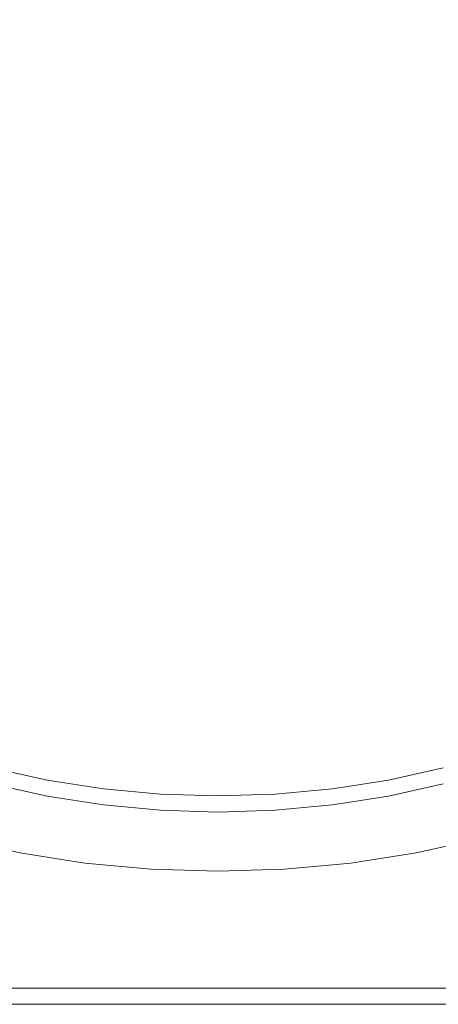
# Model space of a CAD drawing. Header units: millimetres. Extents: x -128 to 128, y -195 to 178.
# Tile 4 of 9: x -26 to 29, y -195 to -65. Entities that reach past the tile are written whole.
import ezdxf

# ---------------------------------------------------------------- set-up
doc = ezdxf.new("R2010")
doc.units = ezdxf.units.MM
doc.header["$LTSCALE"] = 12.7
doc.layers.add('Lighting-LED', color=7, linetype='Continuous', lineweight=5)

# ---------------------------------------------------------------- blocks, each defined once
blk = doc.blocks.new('Group-2-1')
at = {"layer": 'Lighting-LED', "color": 7, "linetype": 'Continuous', "lineweight": 5, "transparency": 33554687}
for points, invisible_edges in [([(-20.13, -35.07, -123.81), (-30, -33.52, -125.36), (-30.75, -65.99, -153.87), (-20.63, -67.58, -152.28)], 15), ([(30, -33.52, -125.36), (20.13, -35.07, -123.81), (20.63, -67.58, -152.28), (30.75, -65.99, -153.87)], 15), ([(-26.17, -37.02, -425.3), (-17.56, -35.67, -426.65), (-8.81, -34.85, -427.47), (0, -106.07, -356.25)], 12), ([(-10.1, -36, -122.88), (-20.13, -35.07, -123.81), (-20.63, -67.58, -152.28), (-10.36, -68.53, -151.32)], 15), ([(-8.81, -34.85, -427.47), (0, -34.58, -427.74), (8.81, -34.85, -427.47), (0, -106.07, -356.25)], 12), ([(8.81, -34.85, -427.47), (17.56, -35.67, -426.65), (26.17, -37.02, -425.3), (0, -106.07, -356.25)], 12), ([(20.13, -35.07, -123.81), (10.1, -36, -122.88), (10.36, -68.53, -151.32), (20.63, -67.58, -152.28)], 15), ([(0, -36.32, -122.56), (-10.1, -36, -122.88), (-10.36, -68.53, -151.32), (0, -68.85, -151)], 15), ([(10.1, -36, -122.88), (0, -36.32, -122.56), (0, -68.85, -151), (10.36, -68.53, -151.32)], 15), ([(-42.73, -41.28, -421.04), (-34.58, -38.89, -423.43), (-26.17, -37.02, -425.3), (0, -106.07, -356.25)], 12), ([(26.17, -37.02, -425.3), (34.58, -38.89, -423.43), (42.73, -41.28, -421.04), (0, -106.07, -356.25)], 12), ([(-57.99, -47.51, -414.81), (-50.55, -44.16, -418.16), (-42.73, -41.28, -421.04), (0, -106.07, -356.25)], 12), ([(42.73, -41.28, -421.04), (50.55, -44.16, -418.16), (57.99, -47.51, -414.81), (0, -106.07, -356.25)], 12), ([(-71.49, -55.52, -406.8), (-64.99, -51.31, -411.01), (-57.99, -47.51, -414.81), (0, -106.07, -356.25)], 12), ([(57.99, -47.51, -414.81), (64.99, -51.31, -411.01), (71.49, -55.52, -406.8), (0, -106.07, -356.25)], 12), ([(-82.82, -65.06, -397.25), (-77.45, -60.12, -402.2), (-71.49, -55.52, -406.8), (0, -106.07, -356.25)], 12), ([(71.49, -55.52, -406.8), (77.45, -60.12, -402.2), (82.82, -65.06, -397.25), (0, -106.07, -356.25)], 12), ([(-91.63, -75.86, -386.46), (-87.56, -70.32, -391.99), (-82.82, -65.06, -397.25), (0, -106.07, -356.25)], 12), ([(-20.63, -67.58, -152.28), (-30.75, -65.99, -153.87), (-30.74, -96.52, -184.45), (-20.62, -98.11, -182.87)], 15), ([(82.82, -65.06, -397.25), (87.56, -70.32, -391.99), (91.63, -75.86, -386.46), (0, -106.07, -356.25)], 12), ([(30.75, -65.99, -153.87), (20.63, -67.58, -152.28), (20.62, -98.11, -182.87), (30.74, -96.52, -184.45)], 15), ([(-10.36, -68.53, -151.32), (-20.63, -67.58, -152.28), (-20.62, -98.11, -182.87), (-10.35, -99.06, -181.91)], 15), ([(20.63, -67.58, -152.28), (10.36, -68.53, -151.32), (10.35, -99.06, -181.91), (20.62, -98.11, -182.87)], 15), ([(0, -68.85, -151), (-10.36, -68.53, -151.32), (-10.35, -99.06, -181.91), (0, -99.38, -181.59)], 15), ([(10.36, -68.53, -151.32), (0, -68.85, -151), (0, -99.38, -181.59), (10.35, -99.06, -181.91)], 15), ([(-97.66, -87.57, -374.75), (-95, -81.62, -380.7), (-91.63, -75.86, -386.46), (0, -106.07, -356.25)], 12), ([(91.63, -75.86, -386.46), (95, -81.62, -380.7), (97.66, -87.57, -374.75), (0, -106.07, -356.25)], 12), ([(-100.72, -99.84, -362.48), (-99.56, -93.66, -368.66), (-97.66, -87.57, -374.75), (0, -106.07, -356.25)], 12), ([(97.66, -87.57, -374.75), (99.56, -93.66, -368.66), (100.72, -99.84, -362.48), (0, -106.07, -356.25)], 12), ([(-20.62, -98.11, -182.87), (-30.74, -96.52, -184.45), (-29.97, -124.97, -216.97), (-20.11, -126.52, -215.42)], 15), ([(30.74, -96.52, -184.45), (20.62, -98.11, -182.87), (20.11, -126.52, -215.42), (29.97, -124.97, -216.97)], 15), ([(-10.35, -99.06, -181.91), (-20.62, -98.11, -182.87), (-20.11, -126.52, -215.42), (-10.09, -127.45, -214.49)], 15), ([(20.62, -98.11, -182.87), (10.35, -99.06, -181.91), (10.09, -127.45, -214.49), (20.11, -126.52, -215.42)], 15), ([(-100.72, -112.3, -350.02), (-101.1, -106.07, -356.25), (-100.72, -99.84, -362.48), (0, -106.07, -356.25)], 12), ([(0, -99.38, -181.59), (-10.35, -99.06, -181.91), (-10.09, -127.45, -214.49), (0, -127.76, -214.18)], 15), ([(10.35, -99.06, -181.91), (0, -99.38, -181.59), (0, -127.76, -214.18), (10.09, -127.45, -214.49)], 15), ([(100.72, -99.84, -362.48), (101.1, -106.07, -356.25), (100.72, -112.3, -350.02), (0, -106.07, -356.25)], 12), ([(-97.66, -124.57, -337.75), (-99.56, -118.48, -343.84), (-100.72, -112.3, -350.02), (0, -106.07, -356.25)], 12), ([(-91.63, -136.28, -326.04), (-95, -130.52, -331.8), (-97.66, -124.57, -337.75), (0, -106.07, -356.25)], 12), ([(-82.82, -147.07, -315.24), (-87.56, -141.81, -320.5), (-91.63, -136.28, -326.04), (0, -106.07, -356.25)], 12), ([(-71.49, -156.62, -305.7), (-77.45, -152.02, -310.3), (-82.82, -147.07, -315.24), (0, -106.07, -356.25)], 12), ([(-57.99, -164.63, -297.69), (-64.99, -160.83, -301.49), (-71.49, -156.62, -305.7), (0, -106.07, -356.25)], 12), ([(-42.73, -170.86, -291.46), (-50.55, -167.98, -294.34), (-57.99, -164.63, -297.69), (0, -106.07, -356.25)], 12), ([(-26.17, -175.12, -287.2), (-34.58, -173.25, -289.07), (-42.73, -170.86, -291.46), (0, -106.07, -356.25)], 12), ([(0, -106.07, -356.25), (-8.81, -177.29, -285.03), (-17.56, -176.47, -285.85), (-26.17, -175.12, -287.2)], 9), ([(8.81, -177.29, -285.03), (0, -177.56, -284.76), (-8.81, -177.29, -285.03), (0, -106.07, -356.25)], 12), ([(100.72, -112.3, -350.02), (99.56, -118.48, -343.84), (97.66, -124.57, -337.75), (0, -106.07, -356.25)], 12), ([(97.66, -124.57, -337.75), (95, -130.52, -331.8), (91.63, -136.28, -326.04), (0, -106.07, -356.25)], 12), ([(91.63, -136.28, -326.04), (87.56, -141.81, -320.5), (82.82, -147.07, -315.24), (0, -106.07, -356.25)], 12), ([(82.82, -147.07, -315.24), (77.45, -152.02, -310.3), (71.49, -156.62, -305.7), (0, -106.07, -356.25)], 12), ([(71.49, -156.62, -305.7), (64.99, -160.83, -301.49), (57.99, -164.63, -297.69), (0, -106.07, -356.25)], 12), ([(57.99, -164.63, -297.69), (50.55, -167.98, -294.34), (42.73, -170.86, -291.46), (0, -106.07, -356.25)], 12), ([(42.73, -170.86, -291.46), (34.58, -173.25, -289.07), (26.17, -175.12, -287.2), (0, -106.07, -356.25)], 12), ([(26.17, -175.12, -287.2), (17.56, -176.47, -285.85), (8.81, -177.29, -285.03), (0, -106.07, -356.25)], 12), ([(39.6, -122.82, -219.12), (29.97, -124.97, -216.97), (28.44, -151.21, -251.27), (37.59, -149.17, -253.31)], 15), ([(-20.11, -126.52, -215.42), (-29.97, -124.97, -216.97), (-28.44, -151.21, -251.27), (-19.08, -152.68, -249.8)], 15), ([(29.97, -124.97, -216.97), (20.11, -126.52, -215.42), (19.08, -152.68, -249.8), (28.44, -151.21, -251.27)], 15), ([(-10.09, -127.45, -214.49), (-20.11, -126.52, -215.42), (-19.08, -152.68, -249.8), (-9.58, -153.56, -248.92)], 15), ([(0, -127.76, -214.18), (-10.09, -127.45, -214.49), (-9.58, -153.56, -248.92), (0, -153.86, -248.62)], 15), ([(10.09, -127.45, -214.49), (0, -127.76, -214.18), (0, -153.86, -248.62), (9.58, -153.56, -248.92)], 15), ([(20.11, -126.52, -215.42), (10.09, -127.45, -214.49), (9.58, -153.56, -248.92), (19.08, -152.68, -249.8)], 15), ([(37.59, -149.17, -253.31), (28.44, -151.21, -251.27), (26.17, -175.12, -287.2), (34.58, -173.25, -289.07)], 11), ([(-19.08, -152.68, -249.8), (-28.44, -151.21, -251.27), (-26.17, -175.12, -287.2), (-17.56, -176.47, -285.85)], 11), ([(28.44, -151.21, -251.27), (19.08, -152.68, -249.8), (17.56, -176.47, -285.85), (26.17, -175.12, -287.2)], 11), ([(-9.58, -153.56, -248.92), (-19.08, -152.68, -249.8), (-17.56, -176.47, -285.85), (-8.81, -177.29, -285.03)], 11), ([(19.08, -152.68, -249.8), (9.58, -153.56, -248.92), (8.81, -177.29, -285.03), (17.56, -176.47, -285.85)], 11), ([(0, -153.86, -248.62), (-9.58, -153.56, -248.92), (-8.81, -177.29, -285.03), (0, -177.56, -284.76)], 11), ([(9.58, -153.56, -248.92), (0, -153.86, -248.62), (0, -177.56, -284.76), (8.81, -177.29, -285.03)], 11), ([(-22.52, -165.52, -296.83), (-29.76, -163.9, -298.44), (-73.11, -193.02, -269.33)], 10), ([(-22.52, -165.52, -296.83), (-22.52, -167.64, -298.95), (-29.76, -166.03, -300.56), (-29.76, -163.9, -298.44)], 5), ([(29.76, -163.9, -298.44), (29.76, -166.03, -300.56), (22.52, -167.64, -298.95), (22.52, -165.52, -296.83)], 5), ([(73.07, -193.02, -269.33), (29.76, -163.9, -298.44), (22.52, -165.52, -296.83)], 9), ([(-73.11, -193.02, -269.33), (-15.11, -166.68, -295.66), (-22.52, -165.52, -296.83)], 9), ([(-73.11, -195.14, -271.45), (-29.76, -166.03, -300.56), (-22.52, -167.64, -298.95)], 9), ([(-15.11, -166.68, -295.66), (-15.11, -168.8, -297.79), (-22.52, -167.64, -298.95), (-22.52, -165.52, -296.83)], 5), ([(22.52, -165.52, -296.83), (22.52, -167.64, -298.95), (15.11, -168.8, -297.79), (15.11, -166.68, -295.66)], 5), ([(22.52, -165.52, -296.83), (15.11, -166.68, -295.66), (73.07, -193.02, -269.33)], 10), ([(73.07, -195.14, -271.45), (22.52, -167.64, -298.95), (29.76, -166.03, -300.56)], 9), ([(-7.58, -167.38, -294.96), (-15.11, -166.68, -295.66), (-73.11, -193.02, -269.33)], 10), ([(-73.11, -193.02, -269.33), (73.07, -193.02, -269.33), (0, -167.61, -294.73), (-7.58, -167.38, -294.96)], 10), ([(-22.52, -167.64, -298.95), (-15.11, -168.8, -297.79), (-73.11, -195.14, -271.45)], 10), ([(-7.58, -167.38, -294.96), (-7.58, -169.5, -297.09), (-15.11, -168.8, -297.79), (-15.11, -166.68, -295.66)], 5), ([(0, -167.61, -294.73), (0, -169.74, -296.85), (-7.58, -169.5, -297.09), (-7.58, -167.38, -294.96)], 5), ([(7.58, -167.38, -294.96), (7.58, -169.5, -297.09), (0, -169.74, -296.85), (0, -167.61, -294.73)], 5), ([(7.58, -167.38, -294.96), (0, -167.61, -294.73), (73.07, -193.02, -269.33)], 10), ([(15.11, -166.68, -295.66), (15.11, -168.8, -297.79), (7.58, -169.5, -297.09), (7.58, -167.38, -294.96)], 5), ([(73.07, -193.02, -269.33), (15.11, -166.68, -295.66), (7.58, -167.38, -294.96)], 9), ([(73.07, -195.14, -271.45), (15.11, -168.8, -297.79), (22.52, -167.64, -298.95)], 9), ([(-73.11, -195.14, -271.45), (-15.11, -168.8, -297.79), (-7.58, -169.5, -297.09)], 9), ([(7.58, -169.5, -297.09), (15.11, -168.8, -297.79), (73.07, -195.14, -271.45)], 10), ([(-7.58, -169.5, -297.09), (0, -169.74, -296.85), (73.07, -195.14, -271.45), (-73.11, -195.14, -271.45)], 10), ([(73.07, -195.14, -271.45), (0, -169.74, -296.85), (7.58, -169.5, -297.09)], 9)]:
    blk.add_3dface(points, dxfattribs=dict(at, invisible_edges=invisible_edges))
blk.add_3dface([(-73.11, -193.02, -269.33), (-73.11, -195.14, -271.45), (73.07, -195.14, -271.45), (73.07, -193.02, -269.33)], dxfattribs=at)
at = {"layer": 'Lighting-LED', "color": 0, "flags": 1}
for tag in ['Yoke', 'Weight', '3D_Symbol_Name', 'Weight', 'Wattage', 'Candlepower', 'Body', 'Model_Name', 'Beam_Angle', 'Field_Angle', 'Remarks', 'Beam_Angle_2', 'Field_Angle_2', 'Num_Channels', 'Frame_Size', 'Frame_Size', 'Device_Type', 'FixtureID', 'Base', 'Lens', 'Inst_Type', 'Lamp']:
    blk.add_attdef(tag, (-207.98, -412.4), '', height=0.18, dxfattribs=at)

msp = doc.modelspace()

# ---------------------------------------------------------------- block references
at = {"layer": 'Lighting-LED', "color": 7, "transparency": 33554687}
msp.add_blockref('Group-2-1', (0, 0), dxfattribs=at)

doc.saveas('drawing.dxf')
